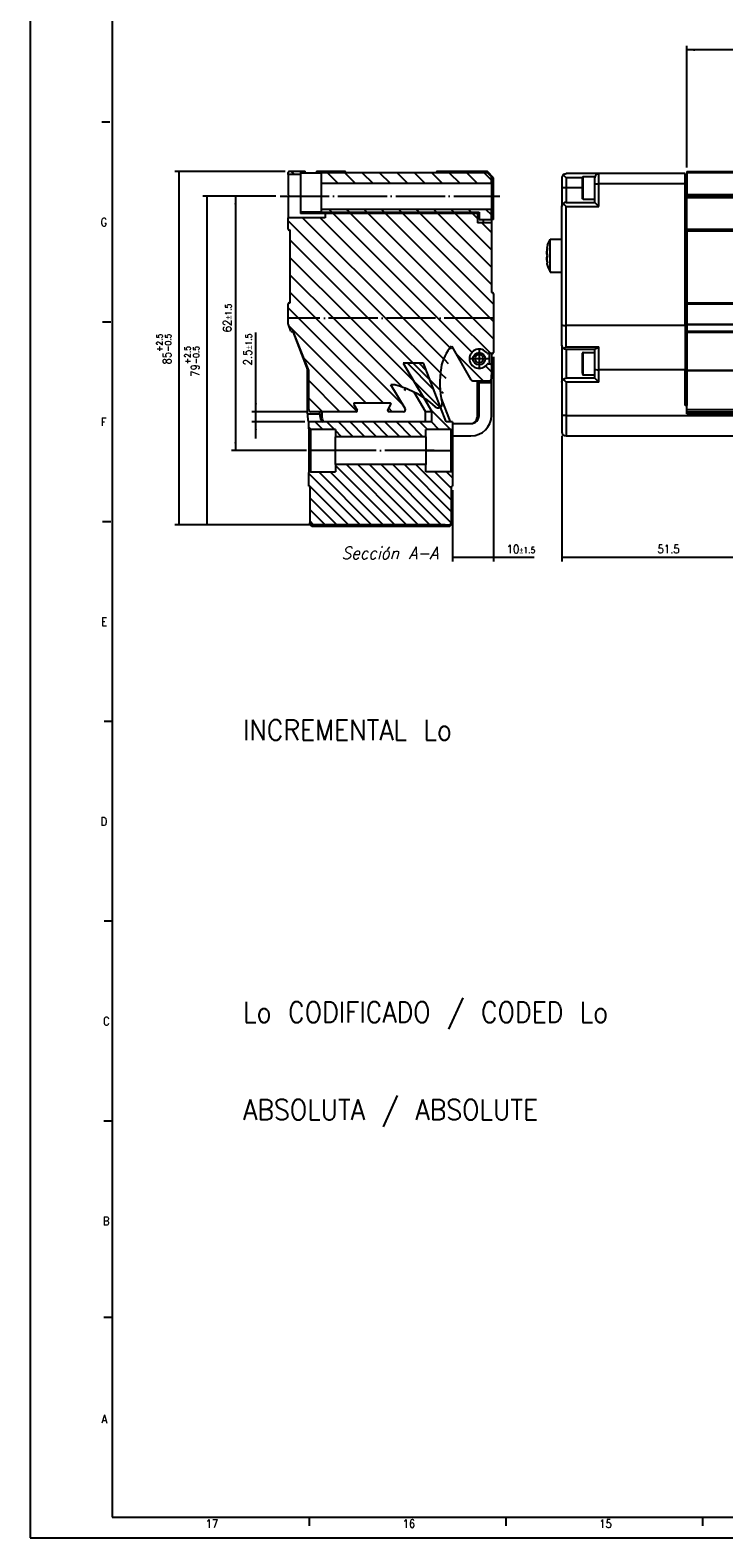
# Model space of a CAD drawing. Header units: inches. Extents: x -381 to 9445, y -418 to 176.
# Tile 1 of 30: x -381 to -212, y -418 to -51. Entities that reach past the tile are written whole.
import ezdxf

# ---------------------------------------------------------------- set-up
doc = ezdxf.new("R2010")
doc.units = ezdxf.units.IN
doc.linetypes.add('DOT_CENTER', pattern=[14, 12, -1, 0, -1])
doc.layers.add('1', color=7, linetype='Continuous')
doc.styles.add('CONVERTER_11', font='txt.shx', dxfattribs={"width": 0.9, "oblique": 15})
doc.styles.add('CONVERTER_12', font='txt.shx', dxfattribs={"width": 0.9})
doc.dimstyles.new('ME10_DIM_10', dxfattribs={"dimtxt": 2, "dimasz": 2, "dimexe": 1, "dimexo": 1, "dimgap": 1, "dimtad": 1, "dimdsep": 46, "dimtxsty": 'CONVERTER_12', "dimsah": 1, "dimcen": 0.09, "dimclrd": 2, "dimclre": 2, "dimclrt": 2, "dimadec": 0, "dimazin": 0, "dimtol": 1, "dimtp": 2.5, "dimtm": 0.5, "dimtfac": 0.75, "dimtdec": 1, "dimtix": 1, "dimtmove": 0, "dimatfit": 3, "dimfxl": 1, "dimtolj": 1, "dimtzin": 0, "dimarcsym": 0})
doc.dimstyles.new('ME10_DIM_11', dxfattribs={"dimtxt": 2, "dimasz": 2, "dimexe": 1, "dimexo": 1, "dimgap": 1, "dimtad": 1, "dimdsep": 46, "dimtxsty": 'CONVERTER_12', "dimsah": 1, "dimcen": 0.09, "dimclrd": 2, "dimclre": 2, "dimclrt": 2, "dimadec": 0, "dimazin": 0, "dimtol": 1, "dimtp": 2.5, "dimtm": 0.5, "dimtfac": 0.75, "dimtdec": 1, "dimtix": 1, "dimtmove": 0, "dimatfit": 3, "dimfxl": 1, "dimtolj": 1, "dimtzin": 0, "dimarcsym": 0})
doc.dimstyles.new('ME10_DIM_12', dxfattribs={"dimtxt": 2, "dimasz": 2, "dimexe": 1, "dimexo": 1, "dimgap": 1, "dimtad": 1, "dimdsep": 46, "dimtxsty": 'CONVERTER_12', "dimsah": 1, "dimcen": 0.09, "dimclrd": 2, "dimclre": 2, "dimclrt": 2, "dimadec": 0, "dimazin": 0, "dimtol": 1, "dimtp": 1.5, "dimtm": 1.5, "dimtfac": 0.75, "dimtdec": 1, "dimtix": 1, "dimtmove": 0, "dimatfit": 3, "dimfxl": 1, "dimtolj": 1, "dimtzin": 0, "dimarcsym": 0})
doc.dimstyles.new('ME10_DIM_13', dxfattribs={"dimtxt": 2, "dimasz": 2, "dimexe": 1, "dimexo": 1, "dimgap": 1, "dimtad": 1, "dimdsep": 46, "dimtxsty": 'CONVERTER_12', "dimsah": 1, "dimcen": 0.09, "dimclrd": 2, "dimclre": 2, "dimclrt": 2, "dimadec": 0, "dimazin": 0, "dimtol": 1, "dimtp": 1.5, "dimtm": 1.5, "dimtfac": 0.75, "dimtdec": 1, "dimtix": 1, "dimtmove": 0, "dimatfit": 3, "dimfxl": 1, "dimtolj": 1, "dimtzin": 0, "dimarcsym": 0})
doc.dimstyles.new('ME10_DIM_14', dxfattribs={"dimtxt": 2, "dimasz": 2, "dimexe": 1, "dimexo": 1, "dimgap": 1, "dimtad": 1, "dimdsep": 46, "dimtxsty": 'CONVERTER_12', "dimsah": 1, "dimcen": 0.09, "dimclrd": 2, "dimclre": 2, "dimclrt": 2, "dimadec": 0, "dimazin": 0, "dimtol": 1, "dimtp": 1.5, "dimtm": 1.5, "dimtfac": 0.75, "dimtdec": 1, "dimtix": 1, "dimtmove": 0, "dimatfit": 3, "dimfxl": 1, "dimtolj": 1, "dimtzin": 0, "dimarcsym": 0})
doc.dimstyles.new('ME10_DIM_18', dxfattribs={"dimtxt": 2, "dimasz": 2, "dimexe": 1, "dimexo": 1, "dimgap": 1, "dimtad": 1, "dimdsep": 46, "dimtxsty": 'CONVERTER_12', "dimsah": 1, "dimcen": 0.09, "dimclrd": 2, "dimclre": 2, "dimclrt": 2, "dimadec": 0, "dimazin": 0, "dimtfac": 1, "dimtdec": 4, "dimtix": 1, "dimtmove": 0, "dimatfit": 3, "dimfxl": 1, "dimtolj": 1, "dimtzin": 0, "dimarcsym": 0})
doc.dimstyles.new('ME10_DIM_29', dxfattribs={"dimtxt": 2, "dimasz": 2, "dimexe": 1, "dimexo": 1, "dimgap": 1, "dimtad": 1, "dimdsep": 46, "dimtxsty": 'CONVERTER_12', "dimsah": 1, "dimcen": 0.09, "dimclrd": 2, "dimclre": 2, "dimclrt": 2, "dimadec": 0, "dimazin": 0, "dimtfac": 1, "dimtdec": 4, "dimtix": 1, "dimtmove": 0, "dimatfit": 3, "dimfxl": 1, "dimtolj": 1, "dimtzin": 0, "dimarcsym": 0})
pattern_1 = [(-45, (0, 0), (1.414214, 1.414214), [])]
pattern_2 = [(-45, (0, 0), (2.12132, 2.12132), [])]

# ---------------------------------------------------------------- blocks, each defined once
blk = doc.blocks.new('CABEZA__1', base_point=(-313.25, -171.97))
at = {"linetype": 'Continuous'}
h = blk.add_hatch(dxfattribs=at)
h.set_pattern_fill('_USER', color=254, scale=2, angle=-45, pattern_type=0)
h.set_pattern_definition(pattern_1)
edge = h.paths.add_edge_path()
edge.add_arc((-312.85, -147.77), 0.6, 228.1897, 270)
edge.add_line((-312.85, -148.37), (-306.75, -148.37))
edge.add_line((-306.75, -148.37), (-306.75, -150.12))
edge.add_line((-306.75, -150.12), (-284.75, -150.12))
edge.add_line((-284.75, -150.12), (-284.75, -148.37))
edge.add_line((-284.75, -148.37), (-278.65, -148.37))
edge.add_arc((-278.65, -147.77), 0.6, 270, 311.8103)
edge.add_line((-278.25, -148.22), (-278.25, -146.53))
edge.add_line((-278.25, -146.53), (-279.77, -146.53))
edge.add_line((-279.77, -146.53), (-281.16, -142.95))
edge.add_line((-281.16, -142.95), (-281.18, -142.89))
edge.add_line((-281.18, -142.89), (-282.54, -139.36))
edge.add_line((-282.54, -139.36), (-285.32, -132.2))
edge.add_line((-285.32, -132.2), (-290.25, -132.2))
edge.add_line((-290.25, -132.2), (-286.76, -138.11))
edge.add_line((-286.76, -138.11), (-285.25, -140.68))
edge.add_line((-285.25, -140.68), (-283.28, -144.02))
edge.add_line((-283.28, -144.02), (-283.28, -146.53))
edge.add_line((-283.28, -146.53), (-313.25, -146.53))
edge.add_line((-313.25, -146.53), (-313.25, -148.22))
h = blk.add_hatch(dxfattribs=at)
h.set_pattern_fill('_USER', color=254, scale=2, angle=-45, pattern_type=0)
h.set_pattern_definition(pattern_1)
edge = h.paths.add_edge_path()
edge.add_line((-306.75, -158.67), (-312.85, -158.67))
edge.add_arc((-312.85, -159.27), 0.6, 90, 131.8103)
edge.add_line((-313.25, -158.83), (-313.25, -162.17))
edge.add_line((-313.25, -162.17), (-313, -162.17))
edge.add_line((-313, -162.17), (-313, -171.07))
edge.add_line((-313, -171.07), (-312.5, -171.57))
edge.add_line((-312.5, -171.57), (-279, -171.57))
edge.add_line((-279, -171.57), (-278.5, -171.07))
edge.add_line((-278.5, -171.07), (-278.5, -162.17))
edge.add_line((-278.5, -162.17), (-278.25, -162.17))
edge.add_line((-278.25, -162.17), (-278.25, -158.83))
edge.add_arc((-278.65, -159.27), 0.6, 48.1897, 90)
edge.add_line((-278.65, -158.67), (-284.75, -158.67))
edge.add_line((-284.75, -158.67), (-284.75, -156.92))
edge.add_line((-284.75, -156.92), (-306.75, -156.92))
edge.add_line((-306.75, -156.92), (-306.75, -158.67))
at = {"color": 7, "linetype": 'Continuous'}
for p, q in [((-290.25, -132.2), (-286.76, -138.11)), ((-285.32, -132.2), (-290.25, -132.2)), ((-282.54, -139.36), (-285.32, -132.2)), ((-284.85, -144.02), (-287.6, -139.31)), ((-286.76, -138.11), (-285.25, -140.68)), ((-281.18, -142.89), (-282.54, -139.36)), ((-285.25, -140.68), (-283.28, -144.02)), ((-281.16, -142.95), (-281.18, -142.89)), ((-279.77, -146.53), (-281.16, -142.95)), ((-278.75, -146.53), (-280.94, -140.85)), ((-313.25, -148.22), (-313.25, -146.53)), ((-283.28, -146.53), (-313.25, -146.53)), ((-284.85, -146.53), (-284.85, -144.02)), ((-284.85, -144.02), (-283.28, -144.02)), ((-283.28, -146.53), (-283.28, -144.02)), ((-278.25, -146.53), (-279.77, -146.53)), ((-278.25, -146.53), (-278.25, -148.22)), ((-313.25, -148.22), (-313.25, -153.52)), ((-306.75, -148.37), (-312.85, -148.37)), ((-312.85, -148.37), (-312.85, -153.52)), ((-306.75, -148.37), (-306.75, -150.12)), ((-306.75, -152.17), (-306.75, -150.12)), ((-284.75, -150.12), (-306.75, -150.12)), ((-278.65, -148.37), (-284.75, -148.37)), ((-284.75, -150.12), (-284.75, -148.37)), ((-284.75, -150.12), (-284.75, -156.92)), ((-278.65, -148.37), (-278.65, -153.52)), ((-278.25, -148.22), (-278.25, -153.52)), ((-312.85, -153.52), (-313.25, -153.52)), ((-313.25, -153.52), (-313.25, -158.83)), ((-306.75, -153.52), (-312.85, -153.52)), ((-312.85, -153.52), (-312.85, -158.67)), ((-306.75, -156.92), (-306.75, -152.17)), ((-284.75, -153.52), (-278.65, -153.52)), ((-278.65, -153.52), (-278.65, -158.67)), ((-278.25, -153.52), (-278.65, -153.52)), ((-278.25, -153.52), (-278.25, -158.83)), ((-306.75, -156.92), (-306.75, -158.67)), ((-284.75, -156.92), (-306.75, -156.92)), ((-284.75, -158.67), (-284.75, -156.92)), ((-313.25, -162.17), (-313.25, -158.83)), ((-312.85, -158.67), (-306.75, -158.67)), ((-278.65, -158.67), (-284.75, -158.67)), ((-278.25, -158.83), (-278.25, -162.17)), ((-313.25, -162.17), (-313, -162.17)), ((-313, -162.17), (-313, -171.07)), ((-278.5, -162.17), (-278.25, -162.17)), ((-278.5, -171.07), (-278.5, -162.17)), ((-312.5, -171.57), (-313, -171.07)), ((-313, -171.47), (-313, -171.07)), ((-312.5, -171.97), (-313, -171.47)), ((-312.5, -171.57), (-279, -171.57)), ((-279, -171.97), (-312.5, -171.97)), ((-278.5, -171.07), (-279, -171.57)), ((-279, -171.97), (-278.5, -171.47)), ((-278.5, -171.07), (-278.5, -171.47))]:
    blk.add_line(p, q, dxfattribs=at)
for centre, start, end in [((-312.85, -147.77), 228.1897, 270), ((-278.65, -147.77), 270, 311.8103), ((-312.85, -159.27), 90, 131.8103), ((-278.65, -159.27), 48.1897, 90)]:
    blk.add_arc(centre, 0.6, start, end, dxfattribs=at)
at = {"layer": '1', "color": 2, "linetype": 'DOT_CENTER'}
blk.add_line((-282.75, -153.52), (-308.75, -153.52), dxfattribs=at)
blk = doc.blocks.new('Modulo_izq__L-KT___2', base_point=(-318.25, -149.93))
at = {"linetype": 'Continuous'}
h = blk.add_hatch(dxfattribs=at)
h.set_pattern_fill('_USER', color=254, scale=3, angle=-45, pattern_type=0)
h.set_pattern_definition(pattern_2)
edge = h.paths.add_edge_path()
edge.add_line((-318.25, -86.28), (-315.25, -86.28))
edge.add_line((-315.25, -86.28), (-315.25, -85.53))
edge.add_line((-315.25, -85.53), (-318, -85.53))
edge.add_arc((-318, -85.78), 0.25, 90, 180)
edge.add_line((-318.25, -85.78), (-318.25, -86.28))
h = blk.add_hatch(dxfattribs=at)
h.set_pattern_fill('_USER', color=254, scale=3, angle=-45, pattern_type=0)
h.set_pattern_definition(pattern_2)
h.paths.add_polyline_path([(-268.75, -86.83), (-269.75, -85.83), (-310.25, -85.83), (-310.25, -88.38), (-268.75, -88.38)])
h = blk.add_hatch(dxfattribs=at)
h.set_pattern_fill('_USER', color=254, scale=3, angle=-45, pattern_type=0)
h.set_pattern_definition(pattern_2)
h.paths.add_polyline_path([(-271.75, -97.23), (-268.75, -97.23), (-268.75, -94.68), (-310.25, -94.68), (-310.25, -95.43), (-271.75, -95.43)])
h = blk.add_hatch(dxfattribs=at)
h.set_pattern_fill('_USER', color=254, scale=3, angle=-45, pattern_type=0)
h.set_pattern_definition(pattern_2)
edge = h.paths.add_edge_path()
edge.add_line((-309.25, -96.78), (-318.25, -96.78))
edge.add_line((-318.25, -96.78), (-318.25, -99.53))
edge.add_arc((-318, -99.53), 0.25, 179.9999, 269.9999)
edge.add_arc((-318, -100.03), 0.25, 0, 90, ccw=False)
edge.add_line((-317.75, -100.03), (-317.75, -117.53))
edge.add_line((-317.75, -117.53), (-318, -117.53))
edge.add_arc((-318, -117.78), 0.25, 90, 180)
edge.add_line((-318.25, -117.78), (-318.25, -121.24))
edge.add_line((-318.25, -121.24), (-268.25, -121.24))
edge.add_line((-268.25, -121.24), (-268.25, -115.28))
edge.add_arc((-268.5, -115.28), 0.25, 0, 90)
edge.add_arc((-268.5, -114.77), 0.252, 180.4042, 270.407, ccw=False)
edge.add_line((-268.76, -114.78), (-268.76, -98.03))
edge.add_line((-268.76, -98.03), (-272.15, -98.03))
edge.add_line((-272.15, -98.03), (-272.15, -95.73))
edge.add_line((-272.15, -95.73), (-309.25, -95.73))
edge.add_line((-309.25, -95.73), (-309.25, -96.78))
h = blk.add_hatch(dxfattribs=at)
h.set_pattern_fill('_USER', color=254, scale=3, angle=-45, pattern_type=0)
h.set_pattern_definition(pattern_2)
edge = h.paths.add_edge_path()
edge.add_arc((-273.32, -136.03), 0.5, 209.8944, 270)
edge.add_line((-273.32, -136.53), (-269.25, -136.53))
edge.add_arc((-269.25, -136.03), 0.498, 270.2046, 360.2053)
edge.add_line((-268.76, -136.03), (-268.75, -132.63))
edge.add_arc((-269, -132.63), 0.25, 0, 90)
edge.add_line((-269, -132.38), (-269.66, -132.38))
edge.add_arc((-269.66, -132.58), 0.2, 90, 145.3454)
edge.add_arc((-271.76, -131.13), 2.35, 34.6546, 325.3454, ccw=False)
edge.add_arc((-269.66, -129.68), 0.2, 214.6546, 270)
edge.add_line((-269.66, -129.88), (-268.5, -129.88))
edge.add_arc((-268.5, -129.63), 0.25, 270, 360)
edge.add_line((-268.25, -129.63), (-268.25, -121.24))
edge.add_line((-268.25, -121.24), (-318.25, -121.24))
edge.add_line((-318.25, -121.24), (-318.25, -122.73))
edge.add_arc((-318, -122.73), 0.25, 180, 201.3067)
edge.add_line((-318.23, -122.82), (-317.63, -124.37))
edge.add_arc((-317.4, -124.28), 0.25, 201.3067, 291.6885)
edge.add_arc((-317.21, -124.74), 0.25, 21.6049, 111.6885, ccw=False)
edge.add_line((-316.98, -124.65), (-313.27, -134.02))
edge.add_arc((-313.5, -134.11), 0.25, 0, 21.6048, ccw=False)
edge.add_line((-313.25, -134.11), (-313.25, -143.53))
edge.add_arc((-312.75, -143.53), 0.5, 180, 270)
edge.add_line((-312.75, -144.03), (-301.68, -144.03))
edge.add_arc((-301.68, -143.78), 0.25, 270, 390)
edge.add_line((-301.47, -143.65), (-302.25, -142.3))
edge.add_arc((-302.03, -142.18), 0.25, 90, 210, ccw=False)
edge.add_line((-302.03, -141.93), (-293.47, -141.93))
edge.add_arc((-293.47, -142.18), 0.25, -30, 90, ccw=False)
edge.add_line((-293.26, -142.3), (-294.03, -143.65))
edge.add_arc((-293.82, -143.78), 0.25, 150, 270)
edge.add_line((-293.82, -144.03), (-290.19, -144.03))
edge.add_arc((-290.19, -143.53), 0.5, 270, 391.0161)
edge.add_line((-289.76, -143.27), (-293.24, -137.48))
edge.add_arc((-292.82, -140.45), 3, 74.4138, 98.1189, ccw=False)
edge.add_arc((-298.46, -160.68), 24, 63.1625, 74.4138, ccw=False)
edge.add_arc((-298.46, -160.68), 24, 48.0683, 63.1625, ccw=False)
edge.add_arc((-281.76, -142.08), 1, 228.0683, 371.9317)
edge.add_arc((-257.3, -136.91), 24, 171.5012, 191.9317, ccw=False)
edge.add_arc((-271.14, -134.84), 10, 137.119, 171.5012, ccw=False)
edge.add_arc((-278.22, -128), 0.25, 187.3484, 209.8944)
edge.add_line((-278.44, -128.13), (-273.75, -136.28))
at = {"color": 7, "linetype": 'Continuous'}
for p, q in [((-318.25, -86.28), (-318.25, -85.78)), ((-318.25, -86.28), (-318.25, -91.23)), ((-315.25, -86.28), (-318.25, -86.28)), ((-315.25, -85.53), (-318, -85.53)), ((-315.25, -85.53), (-315.25, -86.28)), ((-314.25, -85.53), (-315.25, -85.53)), ((-315.25, -85.83), (-310.25, -85.83)), ((-315.25, -86.28), (-315.25, -95.73)), ((-314.21, -85.53), (-314.25, -85.53)), ((-314.17, -85.54), (-314.21, -85.53)), ((-314.13, -85.56), (-314.17, -85.54)), ((-314.1, -85.58), (-314.13, -85.56)), ((-314.04, -85.65), (-314.1, -85.58)), ((-314.02, -85.69), (-314.04, -85.65)), ((-314.01, -85.71), (-314.02, -85.69)), ((-314, -85.74), (-314.01, -85.71)), ((-314, -85.78), (-314, -85.74)), ((-314, -85.83), (-314, -85.78)), ((-311.49, -85.7), (-311.5, -85.78)), ((-311.5, -85.83), (-311.5, -85.78)), ((-311.48, -85.68), (-311.49, -85.7)), ((-311.46, -85.64), (-311.48, -85.68)), ((-311.39, -85.57), (-311.46, -85.64)), ((-311.35, -85.55), (-311.39, -85.57)), ((-311.32, -85.54), (-311.35, -85.55)), ((-311.25, -85.53), (-311.32, -85.54)), ((-310.25, -85.53), (-311.25, -85.53)), ((-304.5, -85.53), (-310.25, -85.53)), ((-310.25, -85.53), (-310.25, -85.83)), ((-310.25, -85.83), (-310.25, -88.38)), ((-269.75, -85.83), (-310.25, -85.83)), ((-304.24, -85.83), (-304.25, -85.78)), ((-282.25, -85.78), (-282.26, -85.83)), ((-270.22, -85.53), (-282, -85.53)), ((-270.22, -85.83), (-270.22, -85.53)), ((-269.75, -85.53), (-270.22, -85.53)), ((-268.25, -87.03), (-269.75, -85.53)), ((-269.75, -85.83), (-268.75, -86.83)), ((-268.25, -87.33), (-268.75, -86.83)), ((-268.75, -88.38), (-268.75, -86.83)), ((-268.25, -87.33), (-268.25, -87.03)), ((-268.25, -97.23), (-268.25, -87.33)), ((-318.25, -91.23), (-317.95, -91.53)), ((-317.95, -91.53), (-318.25, -91.83)), ((-310.25, -88.38), (-310.25, -91.53)), ((-310.25, -88.38), (-268.75, -88.38)), ((-310.25, -91.53), (-310.25, -94.68)), ((-268.75, -88.38), (-268.75, -91.53)), ((-268.75, -91.53), (-268.75, -94.68)), ((-318.25, -91.83), (-318.25, -96.78)), ((-310.25, -95.43), (-315.25, -95.43)), ((-312.75, -95.73), (-312.75, -95.43)), ((-310.25, -94.68), (-310.25, -95.43)), ((-310.25, -94.68), (-268.75, -94.68)), ((-310.25, -95.43), (-271.75, -95.43)), ((-277.15, -95.73), (-277.15, -95.43)), ((-272.15, -95.73), (-272.15, -95.43)), ((-271.75, -95.43), (-271.75, -97.23)), ((-268.75, -97.23), (-268.75, -94.68)), ((-309.25, -96.78), (-318.25, -96.78)), ((-318.25, -99.53), (-318.25, -96.78)), ((-309.25, -95.73), (-315.25, -95.73)), ((-309.25, -95.73), (-309.25, -96.78)), ((-272.15, -95.73), (-309.25, -95.73)), ((-272.15, -95.73), (-272.15, -98.03)), ((-268.76, -98.03), (-272.15, -98.03)), ((-271.75, -97.23), (-268.75, -97.23)), ((-270.69, -98.03), (-270.69, -97.23)), ((-268.75, -97.23), (-268.76, -98.03)), ((-268.76, -98.03), (-268.76, -114.78)), ((-268.25, -97.23), (-268.75, -97.23)), ((-317.75, -117.53), (-317.76, -99.99)), ((-317.75, -117.53), (-317.75, -100.03)), ((-318, -117.53), (-317.75, -117.53)), ((-268.25, -115.28), (-268.25, -121.24)), ((-318.25, -121.24), (-318.25, -117.78)), ((-318.25, -122.73), (-318.25, -121.24)), ((-317.63, -124.37), (-318.23, -122.82)), ((-317.18, -124.49), (-313.56, -133.83)), ((-313.27, -134.02), (-316.98, -124.65)), ((-268.25, -121.24), (-268.25, -129.63)), ((-278.44, -128.13), (-273.75, -136.28)), ((-268.5, -129.88), (-269.66, -129.88)), ((-269.26, -132.38), (-269.26, -129.88)), ((-268.76, -129.88), (-268.76, -132.59)), ((-313.56, -142.53), (-313.56, -133.83)), ((-313.25, -143.53), (-313.25, -134.11)), ((-269.66, -132.38), (-269, -132.38)), ((-268.75, -132.63), (-268.76, -136.03)), ((-268.75, -135.03), (-268.73, -135.03)), ((-268.73, -137.01), (-268.73, -135.03)), ((-289.76, -143.27), (-293.24, -137.48)), ((-273.32, -136.53), (-269.25, -136.53)), ((-272.26, -136.53), (-272.26, -145.43)), ((-272.26, -136.84), (-271.76, -136.88)), ((-271.76, -136.53), (-271.76, -137.03)), ((-268.76, -137.03), (-271.76, -137.03)), ((-271.76, -144.93), (-271.76, -137.03)), ((-268.77, -137.01), (-268.76, -137.03)), ((-268.77, -137.01), (-268.73, -137.01)), ((-268.76, -144.93), (-268.76, -137.03)), ((-313.25, -142.53), (-313.56, -142.53)), ((-313.56, -144.53), (-313.56, -142.53)), ((-302.25, -142.3), (-301.47, -143.65)), ((-293.47, -141.93), (-302.03, -141.93)), ((-294.03, -143.65), (-293.26, -142.3)), ((-313.56, -144.53), (-313.56, -144.93)), ((-313.56, -144.53), (-310.56, -144.53)), ((-313.36, -146.31), (-313.25, -146.61)), ((-301.68, -144.03), (-312.75, -144.03)), ((-310.56, -144.53), (-310.56, -144.03)), ((-310.56, -144.53), (-310.56, -144.93)), ((-310.06, -144.03), (-310.06, -145.43)), ((-309.89, -146.41), (-309.74, -146.53)), ((-309.56, -146.53), (-309.62, -146.49)), ((-290.19, -144.03), (-293.82, -144.03)), ((-278.25, -146.93), (-273.76, -146.93)), ((-278.25, -149.93), (-273.76, -149.93))]:
    blk.add_line(p, q, dxfattribs=at)
at = {"color": 2, "linetype": 'DOT_CENTER'}
blk.add_line((-268.25, -121.24), (-318.25, -121.24), dxfattribs=at)
blk.add_line((-268.25, -121.24), (-318.25, -121.24), dxfattribs=at)
at = {"color": 7, "linetype": 'Continuous'}
for radius in [1.5, 1]:
    blk.add_circle((-271.76, -131.13), radius, dxfattribs=at)
for centre, radius, start, end in [((-318, -85.78), 0.25, 90, 180), ((-304.5, -85.78), 0.25, 0, 90), ((-282, -85.78), 0.25, 90, 180), ((-318, -99.53), 0.25, 179.9999, 269.9999), ((-318, -100.03), 0.25, 0, 90), ((-318, -117.78), 0.25, 90, 180), ((-268.5, -114.77), 0.252, 180.4042, 270.407), ((-268.5, -115.28), 0.25, 0, 90), ((-318, -122.73), 0.25, 180, 201.3067), ((-317.4, -124.28), 0.25, 201.3067, 291.6885), ((-317.21, -124.74), 0.25, 21.6049, 111.6885), ((-271.14, -134.84), 10, 137.119, 171.5012), ((-278.22, -128), 0.25, 187.3484, 209.8944), ((-271.76, -131.13), 2.35, 34.6546, 325.3454), ((-269.66, -129.68), 0.2, 214.6546, 270), ((-268.5, -129.63), 0.25, 270, 0), ((-313.5, -134.11), 0.25, 0, 21.6048), ((-257.3, -136.91), 24, 171.5012, 191.9317), ((-269.66, -132.58), 0.2, 90, 145.3454), ((-269, -132.63), 0.25, 0, 90), ((-292.82, -140.45), 3, 74.4138, 98.1189), ((-298.46, -160.68), 24, 63.1625, 74.4138), ((-298.46, -160.68), 24, 48.0683, 63.1625), ((-273.32, -136.03), 0.5, 209.8944, 270), ((-269.25, -136.03), 0.498, 270.2046, 0.2053), ((-302.03, -142.18), 0.25, 90, 210), ((-293.47, -142.18), 0.25, 330, 90), ((-281.76, -142.08), 1, 228.0683, 11.9317), ((-308.56, -144.93), 5, 179.9999, 195.9999), ((-312.75, -143.53), 0.5, 180, 270), ((-308.56, -144.93), 2, 180, 227.9999), ((-308.56, -145.43), 1.5, 180, 225), ((-301.68, -143.78), 0.25, 270, 30), ((-293.82, -143.78), 0.25, 150, 270), ((-290.19, -143.53), 0.5, 270, 31.0161), ((-273.76, -144.93), 2, 270, 0), ((-273.76, -144.93), 5, 270, 0), ((-273.76, -145.43), 1.5, 270, 0), ((-272.26, -143.93), 0.5, 270, 0)]:
    blk.add_arc(centre, radius, start, end, dxfattribs=at)
at = {"layer": '1', "color": 2, "linetype": 'DOT_CENTER'}
for p, q in [((-320.25, -91.53), (-266.75, -91.53)), ((-320.25, -91.53), (-266.75, -91.53)), ((-269.26, -131.13), (-274.26, -131.13)), ((-271.76, -128.63), (-271.76, -133.63))]:
    blk.add_line(p, q, dxfattribs=at)
blk = doc.blocks.new('L-84__3', base_point=(-318.25, -171.97))
for name, p in [('Modulo_izq__L-KT___2', (-318.25, -149.93)), ('CABEZA__1', (-313.25, -171.97))]:
    blk.add_blockref(name, p)
blk = doc.blocks.new('*D78')
at = {"layer": '1', "color": 2, "linetype": 'Continuous'}
for p, q in [((-319, -85.53), (-345.9, -85.53)), ((-344.9, -85.53), (-344.9, -171.57)), ((-313.5, -171.57), (-345.9, -171.57))]:
    blk.add_line(p, q, dxfattribs=at)
at = {"layer": '1', "color": 2}
for points in [[(-344.64, -87.53), (-345.16, -87.53), (-344.9, -85.53)], [(-345.16, -169.57), (-344.64, -169.57), (-344.9, -171.57)]]:
    blk.add_solid(points, dxfattribs=at)
at = {"layer": '1', "color": 2, "insert": (-346.77, -132.52), "char_height": 2, "attachment_point": 7, "rotation": 90, "line_spacing_factor": 0.60024, "style": 'CONVERTER_12'}
blk.add_mtext('\\C2;85\\C2;\\H1.5;\\S+2.5^ -0.5;', dxfattribs=at)
blk = doc.blocks.new('*D79')
at = {"layer": '1', "color": 2, "linetype": 'Continuous'}
for p, q in [((-321.25, -91.53), (-339.07, -91.53)), ((-338.07, -91.53), (-338.07, -171.57)), ((-280, -171.57), (-339.07, -171.57))]:
    blk.add_line(p, q, dxfattribs=at)
at = {"layer": '1', "color": 2}
for points in [[(-337.8, -93.53), (-338.33, -93.53), (-338.07, -91.53)], [(-338.33, -169.57), (-337.8, -169.57), (-338.07, -171.57)]]:
    blk.add_solid(points, dxfattribs=at)
at = {"layer": '1', "color": 2, "insert": (-339.94, -135.52), "char_height": 2, "attachment_point": 7, "rotation": 90, "line_spacing_factor": 0.60024, "style": 'CONVERTER_12'}
blk.add_mtext('\\C2;79\\C2;\\H1.5;\\S+2.5^ -0.5;', dxfattribs=at)
blk = doc.blocks.new('*D80')
at = {"layer": '1', "color": 2, "linetype": 'Continuous'}
for p, q in [((-321.25, -91.53), (-332.12, -91.53)), ((-331.12, -91.53), (-331.12, -153.52)), ((-313.85, -153.52), (-332.12, -153.52))]:
    blk.add_line(p, q, dxfattribs=at)
at = {"layer": '1', "color": 2}
for points in [[(-330.86, -93.53), (-331.38, -93.53), (-331.12, -91.53)], [(-331.38, -151.52), (-330.86, -151.52), (-331.12, -153.52)]]:
    blk.add_solid(points, dxfattribs=at)
at = {"layer": '1', "color": 2, "insert": (-332.12, -124.69), "char_height": 2, "attachment_point": 7, "rotation": 90, "line_spacing_factor": 0.60024, "style": 'CONVERTER_12'}
blk.add_mtext('\\C2;62\\C2;\\H1.5;{\\Fgdt;`}1.5', dxfattribs=at)
blk = doc.blocks.new('*D81')
at = {"layer": '1', "color": 2, "linetype": 'Continuous'}
for p, q in [((-326.14, -144.03), (-326.14, -124.76)), ((-313.75, -144.03), (-327.14, -144.03)), ((-314.25, -146.53), (-327.14, -146.53)), ((-326.14, -146.53), (-326.14, -144.03)), ((-326.14, -150.53), (-326.14, -146.53))]:
    blk.add_line(p, q, dxfattribs=at)
at = {"layer": '1', "color": 2}
for points in [[(-326.41, -142.03), (-325.88, -142.03), (-326.14, -144.03)], [(-325.88, -148.53), (-326.41, -148.53), (-326.14, -146.53)]]:
    blk.add_solid(points, dxfattribs=at)
at = {"layer": '1', "color": 2, "insert": (-327.14, -132.75), "char_height": 2, "attachment_point": 7, "rotation": 90, "line_spacing_factor": 0.60024, "style": 'CONVERTER_12'}
blk.add_mtext('\\C2;2.5\\C2;\\H1.5;{\\Fgdt;`}1.5', dxfattribs=at)
blk = doc.blocks.new('*D82')
at = {"layer": '1', "color": 2, "linetype": 'Continuous'}
for p, q in [((-268.25, -130.63), (-268.25, -180.5)), ((-278.25, -163.17), (-278.25, -180.5)), ((-278.25, -179.5), (-268.25, -179.5)), ((-268.25, -179.5), (-258.33, -179.5))]:
    blk.add_line(p, q, dxfattribs=at)
at = {"layer": '1', "color": 2}
for points in [[(-276.25, -179.24), (-276.25, -179.76), (-278.25, -179.5)], [(-270.25, -179.76), (-270.25, -179.24), (-268.25, -179.5)]]:
    blk.add_solid(points, dxfattribs=at)
at = {"layer": '1', "color": 2, "insert": (-265.06, -178.5), "char_height": 2, "attachment_point": 7, "rotation": 0.0001, "line_spacing_factor": 0.60024, "style": 'CONVERTER_12'}
blk.add_mtext('\\C2;10\\C2;\\H1.5;{\\Fgdt;`}1.5', dxfattribs=at)
blk = doc.blocks.new('Modulo_izq__L-KT___13', base_point=(-255.25, -149.93))
at = {"color": 7, "linetype": 'Continuous'}
for p, q in [((-251.54, -86.72), (-251.59, -86.92)), ((-251.59, -86.92), (-251.59, -87.03)), ((-251.59, -87.03), (-251.59, -89.53)), ((-251.52, -86.65), (-251.54, -86.72)), ((-251.46, -86.53), (-251.52, -86.65)), ((-251.34, -86.36), (-251.46, -86.53)), ((-251.3, -86.32), (-251.34, -86.36)), ((-251.3, -86.32), (-251.18, -86.22)), ((-250.59, -87.03), (-251.3, -86.32)), ((-251.18, -86.22), (-251, -86.11)), ((-251, -86.11), (-250.98, -86.1)), ((-250.98, -86.1), (-250.8, -86.05)), ((-250.8, -86.05), (-250.59, -86.03)), ((-242.59, -86.03), (-250.59, -86.03)), ((-246.59, -87.03), (-250.59, -87.03)), ((-250.59, -87.03), (-250.59, -89.53)), ((-246.57, -86.88), (-246.59, -86.98)), ((-246.59, -90.5), (-246.59, -86.98)), ((-246.46, -86.79), (-246.57, -86.88)), ((-246.39, -86.78), (-246.46, -86.79)), ((-243.59, -86.78), (-246.39, -86.78)), ((-246.39, -90.58), (-246.39, -86.78)), ((-243.59, -87.03), (-243.59, -86.78)), ((-243.59, -88.53), (-243.59, -87.03)), ((-242.59, -88.53), (-242.59, -86.03)), ((-221.59, -86.03), (-242.59, -86.03)), ((-221.59, -88.53), (-221.59, -86.03)), ((-221.59, -86.53), (-221.19, -86.53)), ((-221.19, -85.53), (-221.19, -85.78)), ((-221.19, -85.53), (-42.64, -85.53)), ((-221.19, -85.78), (-221.19, -91.23)), ((-221.19, -85.78), (-42.8, -85.78)), ((-250.59, -89.53), (-251.59, -89.53)), ((-251.59, -89.53), (-251.59, -93.96)), ((-250.59, -89.53), (-250.59, -93.03)), ((-246.59, -89.53), (-250.59, -89.53)), ((-246.59, -91.88), (-246.59, -90.5)), ((-246.39, -92.28), (-246.39, -90.58)), ((-243.59, -88.53), (-242.59, -88.53)), ((-243.59, -93.03), (-243.59, -88.53)), ((-242.59, -94.03), (-242.59, -88.53)), ((-221.59, -88.53), (-242.59, -88.53)), ((-221.59, -88.53), (-221.19, -88.53)), ((-221.59, -123.03), (-221.59, -88.53)), ((-146.68, -91.23), (-221.19, -91.23)), ((-221.19, -91.23), (-221.19, -91.53)), ((-146.69, -91.53), (-221.19, -91.53)), ((-221.19, -91.53), (-221.19, -91.83)), ((-251.54, -93.72), (-251.59, -93.92)), ((-251.59, -93.96), (-251.58, -93.85)), ((-251.59, -93.92), (-251.59, -94.03)), ((-251.59, -122.84), (-251.59, -94.03)), ((-251.52, -93.65), (-251.54, -93.72)), ((-251.46, -93.53), (-251.52, -93.65)), ((-251.34, -93.36), (-251.46, -93.53)), ((-251.3, -93.32), (-251.34, -93.36)), ((-250.98, -93.1), (-251.3, -93.32)), ((-251.3, -93.32), (-250.59, -94.03)), ((-251.18, -93.24), (-251.24, -93.26)), ((-250.59, -93.03), (-250.98, -93.1)), ((-250.59, -93.03), (-243.59, -93.03)), ((-250.59, -123.03), (-250.59, -94.03)), ((-250.59, -94.03), (-242.59, -94.03)), ((-246.57, -92.18), (-246.59, -91.88)), ((-246.46, -92.27), (-246.57, -92.18)), ((-246.39, -92.28), (-246.46, -92.27)), ((-246.39, -92.28), (-243.59, -92.28)), ((-243.59, -93.03), (-242.59, -94.03)), ((-221.19, -91.83), (-146.68, -91.83)), ((-221.19, -99.53), (-221.19, -91.83)), ((-255.01, -103.33), (-254.42, -102.09)), ((-254.42, -102.03), (-251.59, -102.03)), ((-254.42, -109.97), (-254.42, -102.03)), ((-221.19, -99.53), (-221.19, -99.78)), ((-221.19, -99.53), (-43.94, -99.53)), ((-221.19, -99.78), (-221.19, -100.03)), ((-221.19, -99.78), (-43.77, -99.78)), ((-221.19, -100.03), (-221.19, -117.53)), ((-43.6, -100.03), (-221.19, -100.03)), ((-255.24, -104.09), (-255.25, -104.21)), ((-255.25, -104.21), (-255.2, -104.33)), ((-255.25, -105.28), (-255.24, -105.03)), ((-255.24, -105.03), (-255.25, -105.28)), ((-255.25, -105.36), (-255.25, -105.28)), ((-255.25, -105.28), (-255.25, -105.36)), ((-255.24, -105.51), (-255.25, -105.36)), ((-255.25, -105.36), (-255.24, -105.51)), ((-255.22, -103.96), (-255.24, -104.09)), ((-255.24, -105.03), (-255.2, -104.7)), ((-255.2, -104.7), (-255.24, -105.03)), ((-255.2, -105.76), (-255.24, -105.51)), ((-255.24, -105.51), (-255.2, -105.76)), ((-255.2, -106.29), (-255.24, -106.55)), ((-255.24, -106.55), (-255.2, -106.29)), ((-255.2, -103.89), (-255.22, -103.96)), ((-255.2, -103.89), (-255.19, -103.84)), ((-255.19, -103.84), (-255.2, -103.89)), ((-255.11, -104.33), (-255.2, -104.33)), ((-255.2, -104.33), (-255.19, -104.33)), ((-255.2, -104.7), (-255.19, -104.64)), ((-255.19, -104.64), (-255.2, -104.7)), ((-255.19, -105.81), (-255.2, -105.76)), ((-255.2, -105.76), (-255.19, -105.81)), ((-255.19, -106.25), (-255.2, -106.29)), ((-255.2, -106.29), (-255.19, -106.25)), ((-255.09, -103.53), (-255.19, -103.84)), ((-255.19, -104.33), (-255.09, -104.26)), ((-255.19, -104.64), (-255.18, -104.59)), ((-255.18, -104.59), (-255.19, -104.64)), ((-255.09, -106.03), (-255.19, -105.81)), ((-255.19, -105.81), (-255.09, -106.03)), ((-255.09, -106.03), (-255.19, -106.25)), ((-255.19, -106.25), (-255.09, -106.03)), ((-255.09, -104.26), (-255.18, -104.59)), ((-255.18, -104.59), (-255.11, -104.33)), ((-255.09, -103.53), (-255.01, -103.33)), ((-255.24, -106.55), (-255.25, -106.7)), ((-255.25, -106.7), (-255.24, -106.55)), ((-255.25, -106.7), (-255.25, -106.78)), ((-255.25, -106.78), (-255.25, -106.7)), ((-255.25, -106.78), (-255.24, -107.03)), ((-255.24, -107.03), (-255.25, -106.78)), ((-255.2, -107.73), (-255.25, -107.84)), ((-255.25, -107.84), (-255.24, -107.96)), ((-255.24, -107.03), (-255.2, -107.35)), ((-255.2, -107.35), (-255.24, -107.03)), ((-255.24, -107.96), (-255.22, -108.09)), ((-255.22, -108.09), (-255.2, -108.17)), ((-255.2, -107.35), (-255.19, -107.42)), ((-255.19, -107.42), (-255.2, -107.35)), ((-255.11, -107.73), (-255.2, -107.73)), ((-255.19, -107.73), (-255.2, -107.73)), ((-255.19, -108.22), (-255.2, -108.17)), ((-255.2, -108.17), (-255.19, -108.22)), ((-255.19, -107.42), (-255.18, -107.47)), ((-255.18, -107.47), (-255.19, -107.42)), ((-255.09, -107.8), (-255.19, -107.73)), ((-255.19, -108.22), (-255.09, -108.53)), ((-255.18, -107.47), (-255.09, -107.8)), ((-255.11, -107.73), (-255.18, -107.47)), ((-255.09, -108.53), (-255.01, -108.72)), ((-255.01, -108.72), (-254.42, -109.97)), ((-254.42, -109.97), (-254.42, -110.03)), ((-254.42, -110.03), (-254.42, -109.97)), ((-254.42, -110.03), (-251.59, -110.03)), ((-221.19, -117.53), (-221.19, -117.78)), ((-221.19, -117.53), (-43.94, -117.53)), ((-221.19, -117.78), (-221.19, -122.73)), ((-221.19, -117.78), (-43.77, -117.78)), ((-251.59, -127.83), (-251.59, -122.84)), ((-251.59, -122.84), (-251.59, -122.86)), ((-251.59, -122.86), (-251.54, -122.9)), ((-251.54, -122.9), (-251.52, -122.91)), ((-251.52, -122.91), (-251.46, -122.93)), ((-251.46, -122.93), (-251.34, -122.97)), ((-251.34, -122.97), (-251.3, -122.97)), ((-251.3, -122.97), (-251.18, -122.99)), ((-251.18, -122.99), (-251, -123.01)), ((-251, -123.01), (-250.98, -123.01)), ((-250.98, -123.01), (-250.8, -123.02)), ((-250.8, -123.02), (-250.59, -123.03)), ((-250.59, -128.19), (-250.59, -123.03)), ((-221.59, -123.03), (-250.59, -123.03)), ((-221.59, -122.93), (-221.19, -122.93)), ((-221.59, -123.03), (-221.59, -133.83)), ((-221.19, -122.73), (-221.19, -122.82)), ((-221.19, -122.73), (-43.44, -122.73)), ((-221.19, -122.82), (-221.19, -124.37)), ((-221.19, -122.82), (-43.5, -122.82)), ((-221.19, -124.37), (-221.19, -124.53)), ((-221.19, -124.37), (-43.37, -124.37)), ((-43.27, -124.53), (-221.19, -124.53)), ((-221.19, -124.54), (-221.19, -124.53)), ((-221.19, -124.65), (-221.19, -124.54)), ((-221.19, -124.65), (-221.19, -134.02)), ((-221.19, -124.65), (-43.19, -124.65)), ((-251.59, -127.83), (-251.59, -136.82)), ((-251.52, -128.21), (-251.59, -127.83)), ((-251.3, -128.53), (-251.52, -128.21)), ((-251.16, -128.65), (-251.3, -128.53)), ((-251, -128.53), (-251.16, -128.65)), ((-250.98, -128.52), (-251, -128.53)), ((-250.62, -128.21), (-250.98, -128.52)), ((-250.59, -128.19), (-250.62, -128.21)), ((-250.59, -128.19), (-242.59, -128.19)), ((-243, -128.53), (-243.3, -128.74)), ((-242.98, -128.52), (-243, -128.53)), ((-242.62, -128.21), (-242.98, -128.52)), ((-242.59, -128.19), (-242.62, -128.21)), ((-242.59, -133.83), (-242.59, -128.19)), ((-251.16, -128.65), (-250.98, -128.75)), ((-250.98, -128.75), (-250.59, -128.83)), ((-250.59, -128.83), (-243.53, -128.83)), ((-250.59, -128.83), (-250.59, -135.83)), ((-246.57, -129.68), (-246.59, -129.78)), ((-246.59, -133.3), (-246.59, -129.78)), ((-246.46, -129.59), (-246.57, -129.68)), ((-246.39, -129.58), (-246.46, -129.59)), ((-246.39, -129.58), (-243.59, -129.58)), ((-246.39, -133.38), (-246.39, -129.58)), ((-243.59, -133.64), (-243.59, -128.83)), ((-243.32, -128.75), (-243.53, -128.83)), ((-243.3, -128.74), (-243.32, -128.75)), ((-250.98, -135.9), (-250.59, -135.83)), ((-243.59, -135.83), (-250.59, -135.83)), ((-246.59, -134.68), (-246.59, -133.3)), ((-246.59, -134.68), (-246.57, -134.98)), ((-246.57, -134.98), (-246.46, -135.07)), ((-246.46, -135.07), (-246.39, -135.08)), ((-246.39, -135.08), (-246.39, -133.38)), ((-246.39, -135.08), (-243.59, -135.08)), ((-243.59, -135.83), (-243.59, -133.64)), ((-243.59, -133.64), (-243.52, -133.71)), ((-243.59, -135.83), (-242.59, -136.83)), ((-243.52, -133.71), (-243.3, -133.77)), ((-243.3, -133.77), (-242.98, -133.81)), ((-242.98, -133.81), (-242.59, -133.83)), ((-242.59, -136.83), (-242.59, -133.83)), ((-221.59, -133.83), (-242.59, -133.83)), ((-221.19, -133.73), (-221.59, -133.73)), ((-221.59, -142.53), (-221.59, -133.83)), ((-221.19, -134.02), (-221.19, -134.11)), ((-42.97, -134.02), (-221.19, -134.02)), ((-221.19, -134.11), (-221.19, -142.53)), ((-43.03, -134.11), (-221.19, -134.11)), ((-251.59, -136.83), (-251.52, -136.45)), ((-251.58, -136.65), (-251.59, -136.82)), ((-251.59, -136.83), (-251.59, -144.93)), ((-251.52, -136.45), (-251.3, -136.12)), ((-251.3, -136.12), (-250.98, -135.9)), ((-250.59, -136.83), (-251.3, -136.12)), ((-250.59, -136.83), (-250.59, -144.93)), ((-242.59, -136.83), (-250.59, -136.83)), ((-221.19, -141.53), (-221.59, -141.53)), ((-221.19, -142.03), (-221.59, -142.03)), ((-221.19, -142.53), (-221.59, -142.53)), ((-221.19, -144.53), (-221.19, -142.53)), ((-250.59, -144.93), (-251.59, -144.93)), ((-251.59, -144.93), (-251.59, -148.93)), ((-250.59, -144.93), (-250.59, -149.93)), ((-250.59, -144.93), (-200.19, -144.93)), ((-221.19, -143.53), (-42.6, -143.53)), ((-221.19, -144.03), (-42.27, -144.03)), ((-200.19, -144.53), (-221.19, -144.53)), ((-220.79, -144.03), (-220.79, -144.53)), ((-250.59, -149.93), (-200.19, -149.93))]:
    blk.add_line(p, q, dxfattribs=at)
for centre, start, end in [((-242.59, -87.03), 90, 180), ((-250.59, -148.93), 180, 270)]:
    blk.add_arc(centre, 1, start, end, dxfattribs=at)
blk = doc.blocks.new('L-84__14', base_point=(-255.25, -171.97))
blk.add_blockref('Modulo_izq__L-KT___13', (-255.25, -149.93))
blk = doc.blocks.new('*D83')
at = {"layer": '1', "color": 2, "linetype": 'Continuous'}
for p, q in [((-251.59, -149.93), (-251.59, -180.5)), ((-200.19, -150.93), (-200.19, -180.5)), ((-251.59, -179.5), (-200.19, -179.5))]:
    blk.add_line(p, q, dxfattribs=at)
at = {"layer": '1', "color": 2}
for points in [[(-249.59, -179.24), (-249.59, -179.76), (-251.59, -179.5)], [(-202.19, -179.76), (-202.19, -179.24), (-200.19, -179.5)]]:
    blk.add_solid(points, dxfattribs=at)
at = {"layer": '1', "color": 2, "insert": (-228.32, -178.5), "char_height": 2, "attachment_point": 7, "rotation": 0.0001, "line_spacing_factor": 0.60024, "style": 'CONVERTER_12'}
blk.add_mtext('51.5', dxfattribs=at)
blk = doc.blocks.new('*D94')
at = {"layer": '1', "color": 2, "linetype": 'Continuous'}
for p, q in [((-221.19, -84.53), (-221.19, -54.9)), ((-142.69, -90.53), (-142.69, -54.9)), ((-142.69, -55.9), (-221.19, -55.9))]:
    blk.add_line(p, q, dxfattribs=at)
at = {"layer": '1', "color": 2}
for points in [[(-219.19, -55.64), (-219.19, -56.17), (-221.19, -55.9)], [(-144.69, -56.17), (-144.69, -55.64), (-142.69, -55.9)]]:
    blk.add_solid(points, dxfattribs=at)
at = {"layer": '1', "color": 2, "insert": (-178.67, -54.9), "char_height": 2, "attachment_point": 7, "rotation": 0.0001, "line_spacing_factor": 0.60024, "style": 'CONVERTER_12'}
blk.add_mtext('78.5', dxfattribs=at)
blk = doc.blocks.new('Marco_a1', base_point=(38.87, -121.38))
at = {"layer": '1', "color": 2, "linetype": 'Continuous'}
for p, q in [((-381.13, 175.62), (-381.13, -418.38)), ((-361.7, -73.51), (-363.7, -73.51)), ((-361.51, -122.18), (-363.51, -122.18)), ((-361.51, -170.85), (-363.51, -170.85)), ((-361.13, -219.51), (-363.13, -219.51)), ((-361.13, -268.18), (-363.13, -268.18)), ((-361.15, -316.85), (-363.15, -316.85)), ((-361.15, -364.71), (-363.15, -364.71)), ((-313.19, -413.43), (-313.19, -415.43)), ((-265.25, -413.43), (-265.25, -415.43)), ((-217.31, -413.43), (-217.31, -415.43)), ((-381.13, -418.38), (458.87, -418.38))]:
    blk.add_line(p, q, dxfattribs=at)
at = {"layer": '1', "color": 7, "linetype": 'Continuous'}
for p, q in [((-361.13, 170.62), (-361.13, -413.38)), ((-361.13, -413.38), (453.87, -413.38))]:
    blk.add_line(p, q, dxfattribs=at)
at = {"layer": '1', "color": 2, "char_height": 2, "attachment_point": 4, "line_spacing_factor": 1.20048, "style": 'CONVERTER_12'}
for s, insert in [('G', (-363.97, -97.85)), ('F', (-363.92, -146.51)), ('E', (-363.83, -195.18)), ('D', (-363.97, -243.85)), ('C', (-363.37, -292.51)), ('B', (-363.41, -341.18)), ('A', (-363.74, -389.45)), ('17', (-338.41, -414.93)), ('16', (-290.41, -414.93)), ('15', (-242.52, -414.93))]:
    blk.add_mtext(s, dxfattribs=dict(at, insert=insert))
blk = doc.blocks.new('Top', base_point=(38.87, -121.38))
blk.add_blockref('Marco_a1', (38.87, -121.38))
blk = doc.blocks.new('_dummy_frame', base_point=(-381.13, -418.38))
blk.add_blockref('Top', (38.87, -121.38))
blk = doc.blocks.new('A-A__4', base_point=(-294, -128))
blk.add_blockref('L-84__3', (-318.251, -171.974))
at = {"layer": '1', "color": 7, "insert": (-293.501, -176.974), "char_height": 3, "attachment_point": 2, "line_spacing_factor": 1.20048, "style": 'CONVERTER_11'}
blk.add_mtext('Sección A-A', dxfattribs=at)
at = {"layer": '1'}
for base, p1, p2, text, dimstyle, picture, middle in [((-344.899, -85.526), (-312.501, -171.574), (-318.001, -85.526), '85', 'ME10_DIM_10', '*D78', (-347.774, -128.55)), ((-338.067, -91.526), (-279.001, -171.574), (-320.251, -91.526), '79', 'ME10_DIM_11', '*D79', (-340.942, -131.55))]:
    dim = blk.add_linear_dim(base=base, p1=p1, p2=p2, angle=90, text=text, dimstyle=dimstyle, dxfattribs=at)
    dim.commit()
    dim.dimension.update_dxf_attribs({"geometry": picture, "text_midpoint": middle, "text_rotation": 90})
for base, p1, p2, dimstyle, picture, middle in [((-331.118, -91.526), (-312.851, -153.524), (-320.251, -91.526), 'ME10_DIM_12', '*D80', (-333.118, -121.024)), ((-326.143, -146.526), (-312.751, -144.026), (-313.251, -146.526), 'ME10_DIM_13', '*D81', (-328.143, -128.757))]:
    dim = blk.add_linear_dim(base=base, p1=p1, p2=p2, angle=90, dimstyle=dimstyle, dxfattribs=at)
    dim.commit()
    dim.dimension.update_dxf_attribs({"geometry": picture, "text_midpoint": middle, "text_rotation": 90})
dim = blk.add_linear_dim(base=(-278.251, -179.499), p1=(-268.251, -129.63), p2=(-278.251, -162.174), dimstyle='ME10_DIM_14', dxfattribs=at)
dim.commit()
dim.dimension.update_dxf_attribs({"geometry": '*D82', "text_midpoint": (-261.694, -177.499), "text_rotation": 0.00014})
blk = doc.blocks.new('Alzado1', base_point=(2019.379, -128))
blk.add_blockref('L-84__14', (-255.248, -171.974))
at = {"layer": '1', "color": 2, "style": 'CONVERTER_12', "width": 0.9}
for s, p in [('INCREMENTAL Lo', (-329.263, -224.071)), ('Lo CODIFICADO / CODED Lo', (-329.263, -292.811)), ('ABSOLUTA / ABSOLUTE', (-329.263, -316.576))]:
    blk.add_text(s, height=5, dxfattribs=at).set_placement(p)
at = {"layer": '1'}
dim = blk.add_linear_dim(base=(-142.694, -55.903), p1=(-221.194, -85.526), p2=(-142.694, -91.526), dimstyle='ME10_DIM_29', dxfattribs=at)
dim.commit()
dim.dimension.update_dxf_attribs({"geometry": '*D94', "text_midpoint": (-175.944, -53.903), "text_rotation": 0.00014})
dim = blk.add_linear_dim(base=(-251.594, -179.499), p1=(-200.194, -149.928), p2=(-251.594, -148.928), text='51.5', dimstyle='ME10_DIM_18', dxfattribs=at)
dim.commit()
dim.dimension.update_dxf_attribs({"geometry": '*D83', "text_midpoint": (-225.894, -177.499), "text_rotation": 0.00014})

msp = doc.modelspace()

# ---------------------------------------------------------------- block references
for name, p in [('Alzado1', (2019.38, -128)), ('A-A__4', (-294, -128))]:
    msp.add_blockref(name, p)
at = {"layer": '1'}
msp.add_blockref('_dummy_frame', (-381.13, -418.38), dxfattribs=at)

doc.saveas('drawing.dxf')
